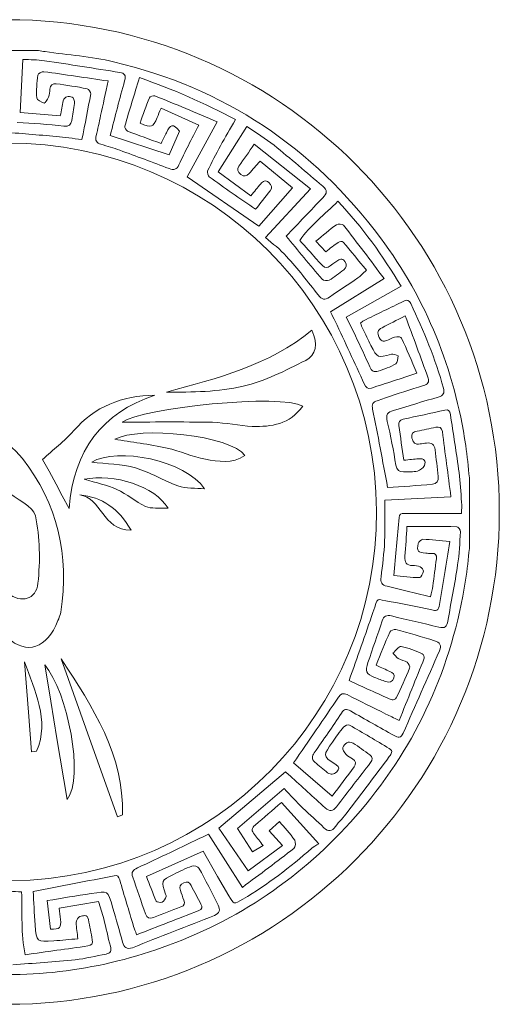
# Model space of a CAD drawing. Header units: millimetres. Extents: x -13.8 to 13.8, y -13.8 to 13.8.
# Tile 2 of 2: x 0.3 to 13.8, y -13.8 to 13.8. Entities that reach past the tile are written whole.
import ezdxf

# ---------------------------------------------------------------- set-up
doc = ezdxf.new("R2010")
doc.units = ezdxf.units.MM

msp = doc.modelspace()

# ---------------------------------------------------------------- linework, layer by layer
at = {"color": 7, "linetype": 'Continuous', "lineweight": 15}
for p, q in [((-0.849, 12.891), (0.872, 12.891)), ((0.437, 12.642), (0.359, 11.16)), ((4.298, 11.28), (5.349, 10.808)), ((0.359, 11.16), (1.482, 11.065)), ((5.032, 9.364), (5.869, 10.9)), ((6.695, 10.771), (5.898, 9.503)), ((4.522, 9.973), (2.876, 10.517)), ((4.817, 10.641), (4.522, 9.973)), ((8.478, 9.029), (6.904, 10.269)), ((7.065, 9.801), (7.975, 9.058)), ((7.028, 7.987), (5.032, 9.364)), ((5.898, 9.503), (6.807, 8.834)), ((7.975, 9.058), (7.028, 7.987)), ((7.213, 7.67), (8.478, 9.029)), ((8.622, 7.564), (8.902, 7.269)), ((9.034, 5.59), (10.528, 6.524)), ((9.472, 5.446), (11.005, 6.308)), ((12.915, 0.955), (12.915, -1.016)), ((10.548, 0.329), (12.398, 0.425)), ((9.078, -7.935), (8.002, -7.008)), ((5.913, -8.835), (7.777, -7.258)), ((6.432, -8.837), (7.737, -7.723)), ((8.707, -9.264), (7.668, -8.109)), ((7.606, -8.644), (7.315, -8.908)), ((5.628, -8.999), (6.569, -10.484)), ((6.731, -10.019), (5.913, -8.835)), ((6.855, -9.496), (6.432, -8.837)), ((7.315, -8.908), (7.687, -9.314)), ((7.687, -9.314), (6.731, -10.019)), ((7.148, -9.314), (6.855, -9.496)), ((3.891, -10.177), (5.473, -9.474)), ((1.207, -11.651), (1.114, -10.855)), ((2.546, -10.874), (1.447, -11.065))]:
    msp.add_line(p, q, dxfattribs=at)
at = {"color": 7, "linetype": 'Continuous', "lineweight": 15, "flags": 128}
for points in [[(0.989, 1.467), (1.167, 1.139), (1.365, 0.774), (1.539, 0.455), (1.731, 0.102)], [(12.023, -0.041), (12.394, -0.041), (12.696, -0.041)], [(1.506, -4.104), (2.389, -6.584), (3.077, -8.515)], [(0.484, -4.182), (0.59, -5.592), (0.674, -6.699)], [(1.047, -4.271), (1.215, -5.28), (1.389, -6.322), (1.673, -8.031)], [(0.674, -6.699), (0.755, -6.691), (0.82, -6.684)], [(3.077, -8.515), (3.158, -8.484), (3.221, -8.459)], [(5.473, -9.474), (5.879, -10.177), (6.19, -10.716)]]:
    msp.add_lwpolyline(points, dxfattribs=at)
at = {"color": 7, "linetype": 'Continuous', "lineweight": 15}
msp.add_circle((0, 0), 13.75, dxfattribs=at)
for points, knots in [([(0.872, 12.891), (0.936, 12.879), (1, 12.866), (1.064, 12.857), (1.7, 12.765), (2.349, 12.722), (2.972, 12.574)], [14, 14, 14, 14, 15, 15, 15, 16, 16, 16, 16]), ([(2.232, 11.821), (2.275, 11.812), (2.34, 11.718), (2.332, 11.675), (2.259, 11.254), (2.172, 10.835), (2.086, 10.404)], [193, 193, 193, 193, 194, 194, 194, 195, 195, 195, 195]), ([(2.618, 10.27), (2.488, 10.307), (2.452, 10.384), (2.485, 10.512), (2.532, 10.697), (2.57, 10.884), (2.61, 11.071)], [182, 182, 182, 182, 183, 183, 183, 184, 184, 184, 184]), ([(3.287, 10.78), (3.276, 10.741), (3.323, 10.653), (3.363, 10.637), (3.667, 10.518), (3.975, 10.411), (4.299, 10.294)], [129, 129, 129, 129, 130, 130, 130, 131, 131, 131, 131]), ([(10.528, 6.524), (10.15, 7.025), (9.78, 7.521), (9.399, 8.008), (9.37, 8.045), (9.244, 8.054), (9.2, 8.023)], [150, 150, 150, 150, 151, 151, 151, 152, 152, 152, 152]), ([(9.432, 6.997), (9.501, 6.903), (9.485, 6.83), (9.401, 6.766), (9.269, 6.664), (9.138, 6.557), (8.995, 6.474)], [109, 109, 109, 109, 110, 110, 110, 111, 111, 111, 111]), ([(11.122, 5.481), (10.875, 5.353), (10.675, 5.25), (10.474, 5.147), (10.352, 5.084), (10.327, 5.009), (10.395, 4.874)], [139, 139, 139, 139, 140, 140, 140, 141, 141, 141, 141]), ([(3.142, -10.272), (3.268, -10.707), (3.4, -11.14), (3.531, -11.574), (3.551, -11.639), (3.578, -11.703), (3.616, -11.81)], [56, 56, 56, 56, 57, 57, 57, 58, 58, 58, 58])]:
    msp.add_open_spline(points, degree=3, knots=knots, dxfattribs=at)
for points in [[(1.044, 12.604), (0.847, 12.633), (0.645, 12.63), (0.437, 12.642)], [(3.145, 12.277), (2.444, 12.387), (1.745, 12.501), (1.044, 12.604)], [(2.972, 12.574), (6.054, 11.846), (8.54, 10.188), (10.431, 7.654)], [(0.857, 12.202), (0.828, 11.991), (0.81, 11.776), (0.823, 11.564)], [(1.02, 12.297), (0.968, 12.304), (0.862, 12.242), (0.857, 12.202)], [(2.817, 12.038), (2.199, 12.13), (1.61, 12.219), (1.02, 12.297)], [(3.28, 12.044), (3.323, 12.194), (3.284, 12.255), (3.145, 12.277)], [(3.693, 12.132), (3.549, 11.658), (3.413, 11.221), (3.287, 10.78)], [(6.374, 10.959), (5.508, 11.423), (4.632, 11.81), (3.693, 12.132)], [(1.191, 11.813), (1.202, 11.923), (1.261, 11.979), (1.369, 11.963)], [(1.369, 11.963), (1.657, 11.921), (1.946, 11.878), (2.232, 11.821)], [(2.61, 11.071), (2.678, 11.382), (2.744, 11.694), (2.817, 12.038)], [(2.876, 10.517), (3.014, 11.045), (3.138, 11.547), (3.28, 12.044)], [(0.823, 11.564), (0.826, 11.51), (0.953, 11.45), (1.034, 11.423)], [(1.034, 11.423), (1.054, 11.416), (1.127, 11.521), (1.152, 11.585)], [(1.152, 11.585), (1.179, 11.655), (1.183, 11.736), (1.191, 11.813)], [(1.566, 11.483), (1.6, 11.614), (1.717, 11.62), (1.812, 11.589)], [(1.812, 11.589), (1.851, 11.576), (1.885, 11.472), (1.88, 11.413)], [(3.974, 11.571), (3.877, 11.337), (3.796, 11.098), (3.711, 10.864)], [(4.122, 11.625), (4.084, 11.64), (3.988, 11.605), (3.974, 11.571)], [(5.869, 10.9), (5.275, 11.148), (4.7, 11.391), (4.122, 11.625)], [(1.482, 11.065), (1.512, 11.216), (1.531, 11.351), (1.566, 11.483)], [(1.88, 11.413), (1.865, 11.253), (1.827, 11.096), (1.801, 10.937)], [(4.188, 11.017), (4.222, 11.097), (4.255, 11.178), (4.298, 11.28)], [(3.711, 10.864), (4.036, 10.721), (4.071, 10.735), (4.188, 11.017)], [(1.581, 10.777), (1.148, 10.823), (0.713, 10.86), (0.278, 10.882)], [(1.801, 10.937), (1.78, 10.808), (1.721, 10.762), (1.581, 10.777)], [(4.449, 10.594), (4.558, 10.838), (4.621, 10.849), (4.817, 10.641)], [(5.349, 10.808), (5.151, 10.413), (4.966, 10.06), (4.797, 9.699)], [(5.96, 10.226), (6.091, 10.465), (6.228, 10.701), (6.374, 10.959)], [(7.456, 10.243), (7.221, 10.432), (6.961, 10.588), (6.695, 10.771)], [(1.374, 10.487), (0.863, 10.533), (0.352, 10.576), (-0.16, 10.615)], [(2.086, 10.404), (1.834, 10.434), (1.604, 10.466), (1.374, 10.487)], [(4.299, 10.294), (4.355, 10.405), (4.406, 10.497), (4.449, 10.594)], [(0.004, 10.306), (5.707, 10.31), (10.283, 5.722), (10.318, 0.028)], [(3.146, 10.104), (2.973, 10.166), (2.795, 10.218), (2.618, 10.27)], [(5.599, 9.528), (5.71, 9.765), (5.835, 9.996), (5.96, 10.226)], [(6.904, 10.269), (6.753, 10.055), (6.611, 9.858), (6.473, 9.659)], [(8.814, 9.105), (8.358, 9.481), (7.916, 9.872), (7.456, 10.243)], [(4.52, 9.592), (4.064, 9.768), (3.605, 9.937), (3.146, 10.104)], [(4.797, 9.699), (4.731, 9.558), (4.657, 9.539), (4.52, 9.592)], [(6.473, 9.659), (6.41, 9.568), (6.44, 9.496), (6.524, 9.43)], [(6.756, 9.454), (6.855, 9.566), (6.954, 9.677), (7.065, 9.801)], [(5.645, 9.359), (5.607, 9.386), (5.579, 9.486), (5.599, 9.528)], [(6.94, 8.454), (6.495, 8.763), (6.067, 9.056), (5.645, 9.359)], [(6.524, 9.43), (6.615, 9.358), (6.686, 9.376), (6.756, 9.454)], [(6.807, 8.834), (6.907, 8.953), (6.994, 9.059), (7.082, 9.164)], [(7.082, 9.164), (7.146, 9.239), (7.213, 9.285), (7.309, 9.203)], [(7.309, 9.203), (7.391, 9.134), (7.414, 9.061), (7.346, 8.973)], [(8.819, 8.774), (8.937, 8.895), (8.957, 8.986), (8.814, 9.105)], [(7.346, 8.973), (7.208, 8.795), (7.068, 8.618), (6.94, 8.454)], [(7.794, 7.703), (8.141, 8.067), (8.476, 8.424), (8.819, 8.774)], [(9.237, 8.678), (8.874, 8.308), (8.463, 7.999), (8.173, 7.587)], [(11.005, 6.308), (10.49, 7.159), (9.928, 7.956), (9.237, 8.678)], [(9.2, 8.023), (9.003, 7.883), (8.82, 7.724), (8.622, 7.564)], [(8.8, 6.499), (8.458, 6.896), (8.127, 7.302), (7.794, 7.703)], [(7.805, 7.14), (7.631, 7.335), (7.416, 7.491), (7.213, 7.67)], [(8.173, 7.587), (8.339, 7.402), (8.481, 7.241), (8.625, 7.082)], [(8.902, 7.269), (9.028, 7.367), (9.134, 7.456), (9.248, 7.531)], [(9.248, 7.531), (9.282, 7.554), (9.366, 7.562), (9.384, 7.54)], [(9.384, 7.54), (9.604, 7.285), (9.815, 7.022), (10.035, 6.753)], [(10.431, 7.654), (11.718, 5.93), (12.494, 3.985), (12.812, 1.858)], [(8.689, 6.061), (8.402, 6.427), (8.114, 6.793), (7.805, 7.14)], [(8.625, 7.082), (8.949, 6.722), (8.879, 6.789), (9.206, 7.003)], [(9.206, 7.003), (9.285, 7.055), (9.354, 7.103), (9.432, 6.997)], [(10.035, 6.753), (9.934, 6.662), (9.87, 6.591), (9.792, 6.537)], [(8.995, 6.474), (8.948, 6.447), (8.833, 6.461), (8.8, 6.499)], [(9.792, 6.537), (9.533, 6.356), (9.265, 6.188), (9.009, 6.002)], [(9.009, 6.002), (8.869, 5.9), (8.789, 5.933), (8.689, 6.061)], [(11.08, 5.89), (10.705, 5.707), (10.33, 5.525), (9.956, 5.341)], [(11.277, 5.82), (11.231, 5.918), (11.171, 5.935), (11.08, 5.89)], [(12.191, 3.455), (11.966, 4.274), (11.638, 5.053), (11.277, 5.82)], [(9.164, 5.327), (9.124, 5.411), (9.081, 5.494), (9.034, 5.59)], [(9.976, 3.577), (9.71, 4.162), (9.436, 4.744), (9.164, 5.327)], [(9.731, 4.916), (9.648, 5.092), (9.561, 5.266), (9.472, 5.446)], [(9.956, 5.341), (9.925, 5.326), (9.901, 5.298), (9.873, 5.275)], [(9.873, 5.275), (9.895, 5.219), (9.911, 5.168), (9.934, 5.12)], [(11.762, 3.741), (11.555, 4.316), (11.341, 4.888), (11.122, 5.481)], [(8.512, 5.074), (7.308, 4.095), (5.877, 3.737), (4.446, 3.346)], [(8.339, 4.233), (8.634, 4.38), (8.688, 4.683), (8.512, 5.074)], [(9.934, 5.12), (10.008, 4.963), (10.08, 4.806), (10.16, 4.653)], [(10.129, 4.056), (10.004, 4.346), (9.866, 4.63), (9.731, 4.916)], [(10.395, 4.874), (10.467, 4.73), (10.541, 4.755), (10.649, 4.811)], [(10.649, 4.811), (10.722, 4.849), (10.802, 4.881), (10.883, 4.896)], [(10.883, 4.896), (10.925, 4.904), (11.004, 4.883), (11.018, 4.853)], [(11.018, 4.853), (11.162, 4.544), (11.295, 4.229), (11.449, 3.876)], [(10.16, 4.653), (10.348, 4.294), (10.349, 4.299), (10.734, 4.41)], [(10.734, 4.41), (10.789, 4.426), (10.862, 4.38), (10.927, 4.362)], [(6.593, 3.512), (7.199, 3.655), (7.775, 3.952), (8.339, 4.233)], [(10.859, 4.137), (10.705, 4.05), (10.534, 3.992), (10.366, 3.933)], [(10.927, 4.362), (10.906, 4.284), (10.908, 4.165), (10.859, 4.137)], [(10.366, 3.933), (10.253, 3.894), (10.18, 3.941), (10.129, 4.056)], [(11.449, 3.876), (10.99, 3.727), (10.584, 3.593), (10.177, 3.462)], [(10.177, 3.462), (10.073, 3.429), (10.021, 3.477), (9.976, 3.577)], [(11.63, 3.532), (11.74, 3.567), (11.803, 3.63), (11.762, 3.741)], [(8.259, 2.955), (7.687, 3.313), (3.754, 2.914), (3.215, 2.511)], [(4.446, 3.346), (5.173, 3.348), (5.902, 3.35), (6.593, 3.512)], [(10.541, 3.182), (10.904, 3.3), (11.266, 3.419), (11.63, 3.532)], [(12.045, 3.209), (12.186, 3.249), (12.227, 3.321), (12.191, 3.455)], [(1.731, 0.102), (1.855, 1.73), (2.648, 2.76), (4.121, 3.264)], [(4.121, 3.264), (3.201, 3.252), (2.451, 2.944), (1.854, 2.268)], [(10.21, 2.87), (10.182, 3.009), (10.217, 3.07), (10.34, 3.107)], [(10.34, 3.107), (10.409, 3.127), (10.473, 3.16), (10.541, 3.182)], [(10.794, 2.839), (11.212, 2.96), (11.626, 3.092), (12.045, 3.209)], [(6.848, 2.391), (7.378, 2.373), (7.889, 2.448), (8.259, 2.955)], [(10.63, 0.68), (10.487, 1.433), (10.356, 2.153), (10.21, 2.87)], [(10.619, 2.532), (10.573, 2.719), (10.629, 2.792), (10.794, 2.839)], [(12.232, 2.848), (11.843, 2.761), (11.453, 2.674), (11.063, 2.59)], [(12.383, 2.726), (12.37, 2.817), (12.337, 2.872), (12.232, 2.848)], [(3.215, 2.511), (4.019, 2.511), (4.878, 2.523), (5.737, 2.505)], [(5.737, 2.505), (6.108, 2.497), (6.477, 2.403), (6.848, 2.391)], [(10.862, 1.305), (10.789, 1.716), (10.718, 2.128), (10.619, 2.532)], [(11.063, 2.59), (10.961, 2.568), (10.924, 2.512), (10.939, 2.412)], [(12.627, 1.099), (12.553, 1.643), (12.465, 2.184), (12.383, 2.726)], [(0.422, 1.493), (-0.048, 2.095), (-0.693, 2.284), (-1.42, 2.012)], [(1.854, 2.268), (1.597, 1.977), (1.283, 1.736), (0.989, 1.467)], [(6.64, 1.577), (6.271, 2.139), (3.665, 2.41), (3.008, 2.031)], [(10.939, 2.412), (10.988, 2.096), (11.035, 1.779), (11.085, 1.446)], [(11.45, 2.257), (11.339, 2.236), (11.277, 2.191), (11.308, 2.065)], [(11.975, 2.366), (11.8, 2.332), (11.626, 2.289), (11.45, 2.257)], [(12.158, 2.249), (12.143, 2.359), (12.068, 2.384), (11.975, 2.366)], [(12.398, 0.425), (12.316, 1.044), (12.237, 1.647), (12.158, 2.249)], [(3.008, 2.031), (3.452, 1.958), (3.965, 1.892), (4.468, 1.784)], [(11.308, 2.065), (11.338, 1.943), (11.4, 1.874), (11.536, 1.901)], [(11.713, 1.925), (11.86, 1.947), (11.94, 1.886), (11.956, 1.737)], [(5.511, 0.645), (4.991, 1.456), (3.068, 1.817), (2.361, 1.391)], [(4.468, 1.784), (4.83, 1.707), (5.173, 1.54), (5.536, 1.476)], [(11.536, 1.901), (11.594, 1.912), (11.654, 1.916), (11.713, 1.925)], [(11.956, 1.737), (11.984, 1.489), (12.018, 1.24), (12.044, 0.991)], [(12.812, 1.858), (12.856, 1.559), (12.881, 1.256), (12.915, 0.955)], [(1.493, -2.795), (1.747, -1.214), (1.411, 0.23), (0.422, 1.493)], [(2.361, 1.391), (2.772, 1.342), (3.194, 1.341), (3.585, 1.231)], [(5.536, 1.476), (5.899, 1.413), (6.287, 1.334), (6.64, 1.577)], [(11.085, 1.446), (11.239, 1.462), (11.368, 1.478), (11.498, 1.488)], [(11.498, 1.488), (11.647, 1.498), (11.708, 1.437), (11.655, 1.298)], [(3.585, 1.231), (3.994, 1.116), (4.365, 0.871), (4.77, 0.731)], [(11.076, 1.119), (10.948, 1.115), (10.886, 1.174), (10.862, 1.305)], [(11.468, 1.143), (11.342, 1.114), (11.207, 1.124), (11.076, 1.119)], [(11.655, 1.298), (11.629, 1.23), (11.54, 1.16), (11.468, 1.143)], [(4.492, 0.103), (4.14, 0.715), (2.972, 1.091), (2.152, 0.913)], [(2.152, 0.913), (2.491, 0.812), (2.793, 0.754), (3.064, 0.63)], [(12.044, 0.991), (12.057, 0.874), (12.003, 0.786), (11.881, 0.776)], [(12.695, 0.279), (12.676, 0.552), (12.664, 0.828), (12.627, 1.099)], [(-0.094, 0.638), (0.276, 0.341), (0.727, 0.162), (0.785, -0.104)], [(3.064, 0.63), (3.346, 0.502), (3.585, 0.282), (3.867, 0.156)], [(4.77, 0.731), (4.999, 0.652), (5.263, 0.671), (5.511, 0.645)], [(11.881, 0.776), (11.456, 0.739), (11.029, 0.71), (10.63, 0.68)], [(3.459, -0.512), (3.101, 0.114), (2.65, 0.413), (2.024, 0.477)], [(2.024, 0.477), (2.63, 0.406), (2.657, -0.506), (3.459, -0.512)], [(10.544, -0.817), (10.561, -0.443), (10.548, -0.067), (10.548, 0.329)], [(12.696, -0.041), (12.696, 0.079), (12.702, 0.179), (12.695, 0.279)], [(10.318, 0.028), (10.353, -5.566), (5.814, -10.251), (0.106, -10.299)], [(3.867, 0.156), (4.028, 0.084), (4.237, 0.12), (4.492, 0.103)], [(0.785, -0.104), (0.918, -0.711), (0.924, -1.366), (0.857, -1.989)], [(10.8, -1.777), (10.852, -1.21), (10.902, -0.682), (10.948, -0.153)], [(10.948, -0.153), (10.956, -0.054), (11.008, -0.04), (11.091, -0.04)], [(11.091, -0.04), (11.402, -0.043), (11.712, -0.041), (12.023, -0.041)], [(11.167, -0.405), (11.151, -0.67), (11.142, -0.955), (11.114, -1.238)], [(12.563, -0.411), (12.105, -0.402), (11.647, -0.405), (11.167, -0.405)], [(12.664, -0.553), (12.666, -0.506), (12.599, -0.412), (12.563, -0.411)], [(10.445, -1.813), (10.491, -1.483), (10.529, -1.15), (10.544, -0.817)], [(11.613, -0.763), (11.569, -0.761), (11.491, -0.834), (11.481, -0.884)], [(12.366, -0.825), (12.085, -0.799), (11.849, -0.771), (11.613, -0.763)], [(12.068, -2.635), (12.165, -2.043), (12.263, -1.451), (12.366, -0.825)], [(12.585, -1.48), (12.632, -1.174), (12.647, -0.863), (12.664, -0.553)], [(11.481, -0.884), (11.437, -1.088), (11.485, -1.14), (11.695, -1.151)], [(12.915, -1.016), (12.88, -1.311), (12.854, -1.608), (12.808, -1.901)], [(11.114, -1.238), (11.096, -1.413), (11.15, -1.496), (11.331, -1.494)], [(11.695, -1.151), (11.748, -1.154), (11.802, -1.159), (11.856, -1.156)], [(11.856, -1.156), (11.966, -1.149), (12.006, -1.197), (11.991, -1.306)], [(11.991, -1.306), (11.956, -1.56), (11.928, -1.815), (11.893, -2.069)], [(11.331, -1.494), (11.401, -1.494), (11.478, -1.505), (11.54, -1.534)], [(11.54, -1.534), (11.582, -1.553), (11.636, -1.62), (11.629, -1.654)], [(12.311, -3.047), (12.401, -2.525), (12.505, -2.004), (12.585, -1.48)], [(12.808, -1.901), (12.426, -4.32), (11.465, -6.473), (9.872, -8.342)], [(10.614, -2.076), (10.458, -2.041), (10.425, -1.965), (10.445, -1.813)], [(11.526, -1.832), (11.286, -1.828), (11.046, -1.799), (10.8, -1.777)], [(11.629, -1.654), (11.615, -1.721), (11.562, -1.833), (11.526, -1.832)], [(0.857, -1.989), (0.807, -2.448), (0.392, -2.561), (0.011, -2.267)], [(11.831, -2.37), (11.411, -2.267), (11.014, -2.166), (10.614, -2.076)], [(11.893, -2.069), (11.881, -2.161), (11.856, -2.251), (11.831, -2.37)], [(10.22, -2.805), (10.377, -2.345), (10.273, -2.434), (10.724, -2.507)], [(10.724, -2.507), (11.094, -2.568), (11.46, -2.658), (11.829, -2.726)], [(11.829, -2.726), (11.916, -2.742), (12.04, -2.8), (12.068, -2.635)], [(1.354, -3.171), (1.411, -3.05), (1.472, -2.925), (1.493, -2.795)], [(9.552, -4.709), (9.783, -4.051), (10.007, -3.429), (10.22, -2.805)], [(10.479, -3.04), (10.523, -2.911), (10.594, -2.868), (10.737, -2.904)], [(10.737, -2.904), (11.176, -3.014), (11.62, -3.104), (12.059, -3.217)], [(-0.091, -3.405), (0.426, -3.986), (1.022, -3.881), (1.354, -3.171)], [(10.079, -4.206), (10.211, -3.817), (10.347, -3.429), (10.479, -3.04)], [(10.859, -3.281), (10.811, -3.268), (10.71, -3.312), (10.69, -3.355)], [(11.94, -3.594), (11.58, -3.489), (11.221, -3.378), (10.859, -3.281)], [(12.059, -3.217), (12.228, -3.26), (12.285, -3.199), (12.311, -3.047)], [(10.69, -3.355), (10.554, -3.657), (10.433, -3.965), (10.305, -4.277)], [(11.006, -3.757), (10.943, -3.745), (10.855, -3.873), (10.778, -3.937)], [(11.594, -3.957), (11.402, -3.879), (11.207, -3.794), (11.006, -3.757)], [(12.079, -3.875), (12.143, -3.73), (12.09, -3.638), (11.94, -3.594)], [(3.221, -8.459), (3.261, -6.787), (2.398, -5.455), (1.506, -4.104)], [(10.778, -3.937), (10.827, -3.99), (10.868, -4.057), (10.927, -4.094)], [(10.927, -4.094), (11.002, -4.139), (11.101, -4.147), (11.173, -4.197)], [(10.951, -5.819), (11.191, -5.228), (11.425, -4.657), (11.652, -4.084)], [(11.063, -6.179), (11.4, -5.411), (11.741, -4.644), (12.079, -3.875)], [(11.652, -4.084), (11.664, -4.052), (11.627, -3.97), (11.594, -3.957)], [(0.82, -6.684), (1.196, -5.798), (0.759, -4.995), (0.484, -4.182)], [(1.673, -8.031), (2.159, -7.412), (1.689, -5.024), (1.047, -4.271)], [(10.264, -4.618), (10.023, -4.519), (9.994, -4.456), (10.079, -4.206)], [(10.305, -4.277), (10.395, -4.32), (10.454, -4.348), (10.513, -4.374)], [(10.513, -4.374), (10.573, -4.401), (10.634, -4.426), (10.693, -4.453)], [(11.244, -4.358), (11.13, -4.639), (11.002, -4.915), (10.871, -5.188)], [(11.173, -4.197), (11.215, -4.226), (11.26, -4.318), (11.244, -4.358)], [(10.582, -4.736), (10.475, -4.702), (10.369, -4.661), (10.264, -4.618)], [(10.8, -4.64), (10.757, -4.744), (10.68, -4.768), (10.582, -4.736)], [(10.693, -4.453), (10.772, -4.49), (10.847, -4.528), (10.8, -4.64)], [(10.753, -5.25), (10.345, -5.072), (9.941, -4.886), (9.552, -4.709)], [(8.002, -7.008), (8.426, -6.388), (8.846, -5.78), (9.26, -5.167)], [(9.26, -5.167), (9.326, -5.068), (9.389, -5.047), (9.495, -5.1)], [(9.495, -5.1), (9.856, -5.284), (10.22, -5.463), (10.583, -5.643)], [(10.871, -5.188), (10.855, -5.222), (10.779, -5.262), (10.753, -5.25)], [(9.337, -5.614), (9.416, -5.493), (9.48, -5.493), (9.593, -5.558)], [(8.579, -6.722), (8.839, -6.358), (9.093, -5.989), (9.337, -5.614)], [(9.593, -5.558), (9.996, -5.791), (10.405, -6.014), (10.809, -6.244)], [(10.583, -5.643), (10.689, -5.695), (10.796, -5.745), (10.951, -5.819)], [(9.399, -6.006), (9.287, -6.138), (9.189, -6.282), (9.092, -6.424)], [(9.567, -5.954), (9.53, -5.934), (9.432, -5.967), (9.399, -6.006)], [(10.676, -6.607), (10.308, -6.387), (9.94, -6.165), (9.567, -5.954)], [(10.809, -6.244), (10.921, -6.308), (11.003, -6.316), (11.063, -6.179)], [(9.092, -6.424), (8.846, -6.785), (8.776, -6.809), (9.181, -7.056)], [(9.378, -6.582), (9.358, -6.62), (9.424, -6.718), (9.47, -6.771)], [(9.664, -6.458), (9.524, -6.371), (9.431, -6.478), (9.378, -6.582)], [(10.132, -6.785), (9.979, -6.672), (9.826, -6.558), (9.664, -6.458)], [(8.594, -6.985), (8.504, -6.906), (8.505, -6.826), (8.579, -6.722)], [(9.47, -6.771), (9.516, -6.823), (9.585, -6.855), (9.646, -6.893)], [(9.502, -8.389), (9.896, -7.872), (10.287, -7.351), (10.676, -6.83)], [(10.152, -6.999), (10.216, -6.916), (10.214, -6.845), (10.132, -6.785)], [(10.676, -6.83), (10.727, -6.761), (10.797, -6.68), (10.676, -6.607)], [(8.953, -7.281), (8.83, -7.186), (8.711, -7.087), (8.594, -6.985)], [(9.692, -7.121), (9.491, -7.393), (9.285, -7.662), (9.078, -7.935)], [(9.181, -7.056), (9.186, -7.059), (9.19, -7.063), (9.195, -7.066)], [(9.195, -7.066), (9.287, -7.123), (9.276, -7.182), (9.207, -7.253)], [(9.201, -8.233), (9.516, -7.821), (9.833, -7.409), (10.152, -6.999)], [(9.646, -6.893), (9.741, -6.954), (9.756, -7.035), (9.692, -7.121)], [(7.777, -7.258), (7.814, -7.292), (7.858, -7.331), (7.902, -7.371)], [(7.902, -7.371), (8.229, -7.668), (8.557, -7.964), (8.883, -8.261)], [(9.207, -7.253), (9.127, -7.337), (9.042, -7.349), (8.953, -7.281)], [(7.737, -7.723), (7.913, -7.91), (8.081, -8.096), (8.259, -8.271)], [(7.668, -8.109), (7.409, -8.331), (7.172, -8.54), (6.928, -8.742)], [(8.883, -8.261), (9, -8.368), (9.104, -8.36), (9.201, -8.233)], [(9.872, -8.342), (8.408, -10.06), (6.627, -11.322), (4.509, -12.101)], [(8.259, -8.271), (8.451, -8.459), (8.659, -8.631), (8.85, -8.819)], [(9.168, -8.786), (9.273, -8.649), (9.398, -8.527), (9.502, -8.389)], [(6.928, -8.742), (6.823, -8.829), (6.818, -8.909), (6.907, -9.009)], [(8.032, -9.166), (7.9, -8.978), (7.743, -8.808), (7.606, -8.644)], [(8.85, -8.819), (8.979, -8.945), (9.068, -8.916), (9.168, -8.786)], [(3.637, -9.94), (4.253, -9.655), (4.866, -9.36), (5.479, -9.069)], [(5.479, -9.069), (5.526, -9.047), (5.574, -9.025), (5.628, -8.999)], [(6.907, -9.009), (6.989, -9.103), (7.062, -9.204), (7.148, -9.314)], [(8.012, -9.395), (8.055, -9.361), (8.067, -9.216), (8.032, -9.166)], [(8.509, -9.392), (8.563, -9.345), (8.629, -9.314), (8.707, -9.264)], [(6.569, -10.484), (7.064, -10.114), (7.543, -9.761), (8.012, -9.395)], [(6.583, -10.816), (7.274, -10.408), (7.904, -9.917), (8.509, -9.392)], [(5.154, -9.893), (4.98, -9.954), (4.815, -10.039), (4.649, -10.121)], [(5.357, -9.946), (5.332, -9.902), (5.211, -9.873), (5.154, -9.893)], [(0.727, -10.596), (1.499, -10.448), (2.242, -10.306), (2.983, -10.16)], [(2.983, -10.16), (3.087, -10.139), (3.116, -10.184), (3.142, -10.272)], [(3.506, -10.197), (3.457, -10.058), (3.512, -9.997), (3.637, -9.94)], [(4.649, -10.121), (4.295, -10.297), (4.296, -10.299), (4.422, -10.677)], [(5.892, -10.977), (5.715, -10.633), (5.544, -10.284), (5.357, -9.946)], [(3.863, -11.225), (3.744, -10.882), (3.628, -10.538), (3.506, -10.197)], [(4.163, -10.868), (4.062, -10.637), (3.977, -10.4), (3.891, -10.177)], [(4.931, -10.355), (4.835, -10.403), (4.794, -10.463), (4.837, -10.569)], [(5.136, -10.429), (5.091, -10.345), (5.03, -10.306), (4.931, -10.355)], [(5.413, -10.949), (5.323, -10.775), (5.23, -10.601), (5.136, -10.429)], [(-0.261, -10.569), (-0.042, -10.589), (0.177, -10.596), (0.402, -10.609)], [(0.402, -10.609), (0.423, -11.198), (0.374, -11.771), (0.504, -12.364)], [(0.777, -11.531), (0.751, -11.206), (0.742, -10.88), (0.727, -10.596)], [(1.114, -10.855), (1.542, -10.785), (1.94, -10.712), (2.341, -10.658)], [(2.341, -10.658), (2.829, -10.591), (2.793, -10.522), (2.954, -11.068)], [(4.422, -10.677), (4.43, -10.699), (4.452, -10.73), (4.444, -10.743)], [(4.837, -10.569), (4.873, -10.658), (4.895, -10.751), (4.934, -10.838)], [(6.19, -10.716), (6.33, -10.959), (6.333, -10.964), (6.583, -10.816)], [(2.696, -11.363), (2.653, -11.199), (2.596, -11.037), (2.546, -10.874)], [(4.328, -10.893), (4.285, -10.914), (4.176, -10.897), (4.163, -10.868)], [(4.444, -10.743), (4.411, -10.798), (4.38, -10.868), (4.328, -10.893)], [(4.934, -10.838), (4.979, -10.938), (4.954, -10.992), (4.852, -11.029)], [(5.349, -11.131), (5.448, -11.092), (5.455, -11.03), (5.413, -10.949)], [(5.792, -11.267), (5.931, -11.212), (5.96, -11.11), (5.892, -10.977)], [(1.447, -11.065), (1.461, -11.179), (1.474, -11.279), (1.486, -11.38)], [(2.27, -11.386), (2.239, -11.225), (2.114, -11.276), (2.031, -11.302)], [(2.954, -11.068), (3.046, -11.383), (3.133, -11.699), (3.224, -12.013)], [(3.499, -12.169), (4.263, -11.867), (5.028, -11.569), (5.792, -11.267)], [(3.616, -11.81), (4.208, -11.577), (4.778, -11.352), (5.349, -11.131)], [(4.084, -11.323), (3.972, -11.368), (3.901, -11.337), (3.863, -11.225)], [(4.852, -11.029), (4.595, -11.123), (4.339, -11.222), (4.084, -11.323)], [(1.302, -11.977), (0.822, -12.01), (0.816, -12.009), (0.777, -11.531)], [(1.486, -11.38), (1.513, -11.616), (1.472, -11.658), (1.207, -11.651)], [(1.928, -11.464), (1.927, -11.61), (1.955, -11.756), (1.973, -11.919)], [(2.031, -11.302), (1.983, -11.317), (1.928, -11.407), (1.928, -11.464)], [(2.377, -11.947), (2.342, -11.76), (2.306, -11.573), (2.27, -11.386)], [(2.883, -12.127), (2.811, -11.875), (2.762, -11.617), (2.696, -11.363)], [(1.973, -11.919), (1.74, -11.939), (1.521, -11.961), (1.302, -11.977)], [(2.253, -12.121), (2.358, -12.107), (2.396, -12.047), (2.377, -11.947)], [(3.224, -12.013), (3.264, -12.152), (3.337, -12.233), (3.499, -12.169)], [(4.509, -12.101), (2.627, -12.793), (0.686, -13.064), (-1.313, -12.849)], [(0.504, -12.364), (1.097, -12.281), (1.675, -12.201), (2.253, -12.121)], [(1.9, -12.505), (2.19, -12.475), (2.474, -12.402), (2.761, -12.346)], [(2.761, -12.346), (2.882, -12.322), (2.921, -12.258), (2.883, -12.127)], [(0.153, -12.648), (0.736, -12.602), (1.319, -12.566), (1.9, -12.505)]]:
    msp.add_open_spline(points, degree=3, dxfattribs=at)

doc.saveas('drawing.dxf')
